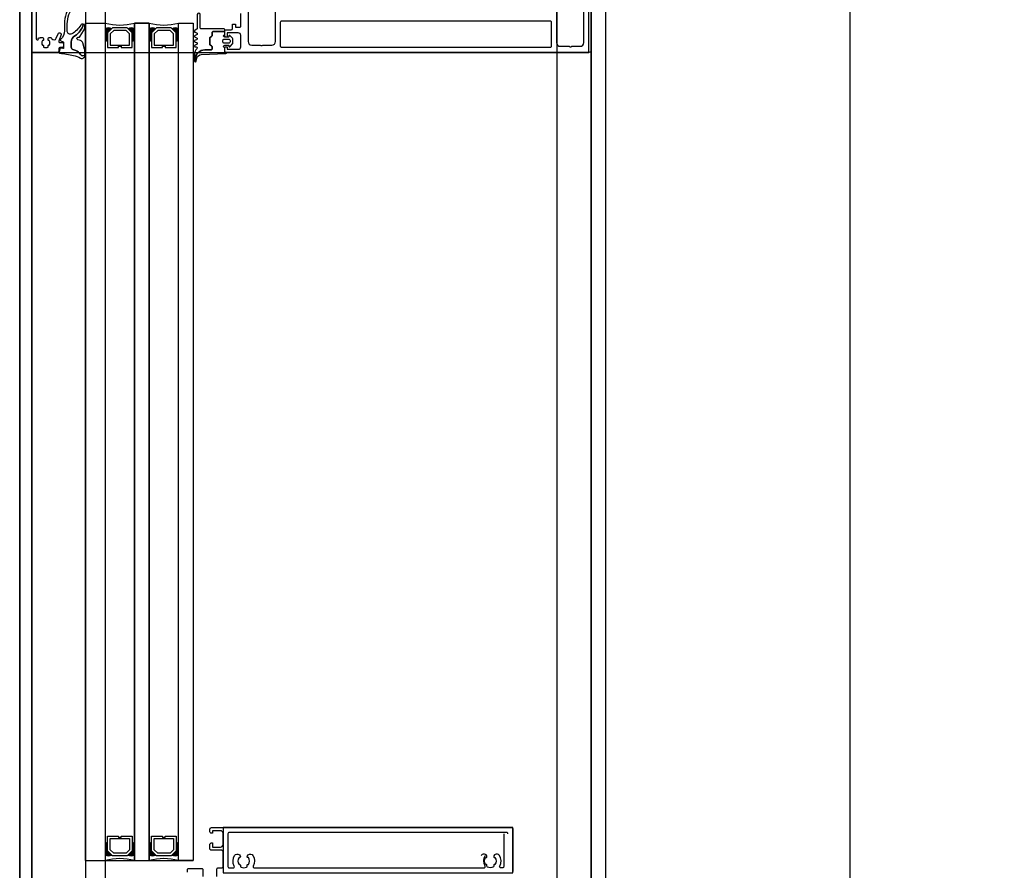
# Model space of a CAD drawing. Header units: millimetres. Extents: x 373037 to 682063, y 76092 to 274210.
# Tile 141 of 256: x 655037 to 655440, y 260840 to 261188. Entities that reach past the tile are written whole.
import ezdxf

# ---------------------------------------------------------------- set-up
doc = ezdxf.new("R2010")
doc.units = ezdxf.units.MM
doc.header["$LTSCALE"] = 100
doc.linetypes.add('ČÁRKOVANÁ', pattern=[19.05, 12.7, -6.35])
doc.layers.get('0').update_dxf_attribs({"linetype": 'CONTINUOUS'})
doc.layers.add('PUDORYS', color=253, linetype='CONTINUOUS')

# ---------------------------------------------------------------- blocks, each defined once
blk = doc.blocks.new('284336')
for points in [[(-0.7, -9.6), (-10, -9.6, 0.414511), (-10.51, -10.11), (-10.51, -15.51, -1), (-11.69, -15.51), (-11.69, -9.6), (-12.69, -8.95, -0.668884), (-12.6, -8.23), (-11.99, -8.01, 0.766384), (-11.99, -7.21), (-12.6, -6.99, -0.76831), (-12.6, -6.23), (-11.99, -6.01, 0.766384), (-11.99, -5.21), (-12.6, -4.99, -0.76831), (-12.6, -4.23), (-11.99, -4.01, 0.766384), (-11.99, -3.21), (-12.6, -2.99, -0.877523), (-12.5, -2.22), (-12.1, -2.22, 0.698129), (-11.83, -1.5, -0.220231), (-12.89, 0.78), (-12.89, 3.45, -0.157143), (-12.82, 3.68), (-12.69, 3.42, -0.067482), (-12.48, 2.53, 0.393136), (-8.66, -1.02), (-6.1, -1.02, -0.414214), (-5.61, -1.51), (-5.61, -2.22, -0.267949), (-5.85, -2.65), (-6.35, -2.93, 0.267949), (-6.61, -3.38), (-6.61, -5.84, 0.267949), (-6.35, -6.29), (-5.85, -6.57, -0.267949), (-5.61, -7), (-5.61, -8.11, 0.414215), (-5.1, -8.62), (-0.41, -8.62), (-0.41, -9.31, -0.414212), (-0.7, -9.6)], [(-0.41, 0), (-0.41, -2, 0.990243), (-0.4, -3.02), (0.9, -3.02, 0.414214), (1.21, -2.71), (1.21, -2.61, -0.668123), (1.71, -2.4), (2.75, -3.45, -0.199004), (2.89, -3.79), (2.89, -5.43, -0.199038), (2.75, -5.77), (1.71, -6.82, -0.668191), (1.21, -6.61), (1.21, -6.51, 0.414214), (0.9, -6.2), (-0.4, -6.2, 0.990269), (-0.41, -7.22), (-0.41, -8.6), (-5.1, -8.6, -0.414215), (-5.59, -8.11), (-5.59, -7, 0.267949), (-5.84, -6.56), (-6.34, -6.27, -0.267949), (-6.59, -5.84), (-6.59, -3.38, -0.267949), (-6.34, -2.95), (-5.84, -2.66, 0.267949), (-5.59, -2.22), (-5.59, -1.51, 0.414214), (-6.1, -1), (-8.66, -1, -0.393156), (-12.46, 2.53, 0.067572), (-12.67, 3.43), (-12.8, 3.7, -0.637545), (-12.12, 3.53), (-11.92, 2.53, 0.344315), (-10.06, 0.91), (0, 0.38, -0.406913), (0.39, 0), (-0.41, 0)], [(1.7, -4.31, 0.414235), (1.2, -3.81), (-0.7, -3.81, 0.414214), (-1.2, -4.31), (-1.2, -4.91, 0.414214), (-0.7, -5.41), (1.2, -5.41, 0.414235), (1.7, -4.91), (1.7, -4.31)]]:
    blk.add_lwpolyline(points, format="xyb", close=True)
blk = doc.blocks.new('433270')
blk.add_lwpolyline([(1, 0, 0.414364), (0, -1), (0, -1.4, 0.255924), (0.23, -1.83, -0.547723), (0.23, -3.17, 0.255924), (0, -3.6), (0, -14.6, 0.414214), (0.3, -14.9), (1.2, -14.9, 0.414214), (1.7, -14.4), (1.7, -10.3, -0.414214), (2, -10), (6, -10, 0.414248), (7, -9), (7, -7.7, 0.414179), (6.5, -7.2), (5.7, -7.2, 0.414232), (5.4, -7.5), (5.4, -8.2, -0.414198), (5.1, -8.5), (2.8, -8.5, -0.414204), (1.8, -7.5), (1.8, -4.49, -0.147432), (1.97, -3.94, 0.147461), (2.4, -2.5), (2.4, -2.3, -0.414214), (2.9, -1.8), (21.87, -1.8, -0.668178), (22.22, -2.65), (22.16, -2.72, 1), (21.59, -3.29), (21.52, -3.35, 0.198912), (21.38, -3.71), (21.38, -4.05, 0.414214), (22.08, -4.75), (22.38, -4.75, 0.576988), (22.64, -4.3, -0.311246), (24.56, -4.3, 0.576988), (24.82, -4.75), (25.3, -4.75, -0.260065), (25.3, -6.65), (24.82, -6.65, 0.576988), (24.56, -7.1, -0.311246), (22.64, -7.1, 0.576988), (22.38, -6.65), (22.08, -6.65, 0.414214), (21.38, -7.35), (21.38, -7.61, 0.267949), (21.63, -8.04), (21.89, -8.2, -0.637047), (21.73, -10), (19.83, -10.7, 0.315299), (19.5, -11.17), (19.5, -11.49, 0.520567), (20.17, -11.96), (22.83, -10.99, -0.520567), (23.5, -11.46), (23.5, -12.5, 0.414062), (24, -13), (25, -13, 0.414186), (25.5, -12.5), (25.5, -11.5, -0.414182), (26, -11), (27, -11, 0.414214), (27.5, -10.5), (27.5, -0.5, 0.414214), (27, 0), (1, 0)], format="xyb", close=True)
blk = doc.blocks.new('284325')
for points in [[(0.84, -5.23, -0.560316), (0.94, -4.73), (1.94, -4.36, 0.3153), (2.14, -4.08), (2.14, -1.89, 0.451558), (1.8, -1.59), (0.9, -1.7, -0.399586), (0.57, -1.46), (0.3, -0.07, -0.415977), (0.53, 0.29, 0.024107), (6.15, 1.24, 0.076636), (8.99, 2.34, -0.577615), (10.79, 1.3), (10.02, 1.37, 0.283171), (9.08, 0.9, -0.168429), (7.07, -0.74), (5.9, -1.16, 0.315302), (5.24, -2.1), (5.24, -4.21, 0.269719), (6.76, -6.82, -0.194797), (10.18, -11.53, -0.342663), (9.17, -11.17, 0.119207), (5.43, -7.59, 0.578571), (3.63, -8.62), (3.63, -11.77, 0.176415), (6.16, -18.72, -1), (5.24, -19.49, -0.176415), (2.43, -11.77), (2.43, -8.89, 0.208286), (0.84, -5.23)], [(8.95, -6.65), (10.32, -8.78, -0.134555), (10.79, -10.63, -0.339795), (10.19, -11.53, 0.194788), (6.76, -6.81, -0.269736), (5.25, -4.21), (5.25, -2.1, -0.315302), (5.9, -1.17), (7.07, -0.74, 0.168429), (9.09, 0.89, -0.283167), (10.01, 1.36), (10.79, 1.29), (10.79, -0.74, -0.070852), (10.71, -1.3), (9.95, -3.93, -0.241839), (9.08, -4.83), (7.93, -5.22, 0.836024), (8.08, -6.19), (8.11, -6.19, -0.255349), (8.95, -6.65)]]:
    blk.add_lwpolyline(points, format="xyb", close=True)

msp = doc.modelspace()

# ---------------------------------------------------------------- linework, layer by layer
at = {"layer": 'PUDORYS', "color": 252, "true_color": 0x939598}
for p, q in [((655063.64, 261186.65), (655071.64, 261186.65)), ((655063.64, 261186.65), (655071.64, 261186.65)), ((655063.64, 260843.66), (655063.64, 261186.65)), ((655071.64, 261186.65), (655071.64, 260843.66)), ((655083.64, 261186.65), (655089.64, 261186.65)), ((655083.64, 261186.65), (655089.64, 261186.65)), ((655083.64, 260843.66), (655083.64, 261186.65)), ((655089.64, 261186.65), (655089.64, 260843.66)), ((655101.64, 261186.65), (655107.64, 261186.65)), ((655101.64, 261186.65), (655107.64, 261186.65)), ((655101.64, 260843.66), (655101.64, 261186.65)), ((655107.64, 261186.65), (655107.64, 260843.66)), ((655270.64, 261175.65), (655270.64, 259063.65)), ((655063.64, 260843.66), (655107.64, 260843.66))]:
    msp.add_line(p, q, dxfattribs=at)
at = {"layer": 'PUDORYS', "color": 252, "ltscale": 15, "true_color": 0x939598}
for points in [[(655036.64, 249592.15), (681616.64, 249592.15), (681616.64, 273272.15), (655036.64, 273272.15)], [(681611.64, 273267.15), (655041.64, 273267.15), (655041.64, 249597.15), (681611.64, 249597.15)], [(655063.64, 249619.15), (681589.64, 249619.15), (681589.64, 273245.15), (655063.64, 273245.15)], [(681581.64, 273237.15), (655071.64, 273237.15), (655071.64, 249627.15), (681581.64, 249627.15)], [(655270.64, 273038.15), (681383.2, 273038.15), (681383.2, 249826.15), (655270.64, 249826.15)], [(681376.64, 249832.15), (655276.64, 249832.15), (655276.64, 273032.15), (681376.64, 273032.15)], [(655041.64, 261174.65), (655269.64, 261174.65), (655269.64, 261239.65), (655041.64, 261239.65)], [(655083.64, 260843.66), (655089.64, 260843.66), (655089.64, 261186.65), (655083.64, 261186.65)], [(655101.64, 261186.65), (655107.64, 261186.65), (655107.64, 260843.66), (655101.64, 260843.66)], [(655238.56, 260838.66), (655238.56, 260857.16), (655119.89, 260857.16), (655119.89, 260838.66)]]:
    msp.add_lwpolyline(points, close=True, dxfattribs=at)
at = {"layer": 'PUDORYS', "color": 252, "linetype": 'ČÁRKOVANÁ', "ltscale": 5, "true_color": 0x939598}
for points in [[(681606.64, 249602.15), (655036.64, 249602.15), (655036.64, 273272.15), (681606.64, 273272.15)], [(681611.64, 249597.15), (655041.64, 249597.15), (655041.64, 273267.15), (681611.64, 273267.15)], [(681396.64, 249812.15), (655256.64, 249812.15), (655256.64, 273052.15), (681396.64, 273052.15)], [(681276.64, 249932.15), (655376.64, 249932.15), (655376.64, 272932.15), (681276.64, 272932.15)]]:
    msp.add_lwpolyline(points, close=True, dxfattribs=at)
at = {"layer": 'PUDORYS', "color": 252, "true_color": 0x939598}
for points in [[(681376.64, 249832.15), (655276.64, 249832.15), (655276.64, 273032.15), (681376.64, 273032.15)], [(655082.64, 261176.65), (655082.64, 261182.65), (655080.64, 261184.65), (655074.64, 261184.65), (655072.64, 261182.65), (655072.64, 261176.65), (655077.14, 261176.65), (655077.14, 261177.15), (655078.14, 261177.15), (655078.14, 261176.65)], [(655082.64, 261176.65), (655082.64, 261182.65), (655080.64, 261184.65), (655074.64, 261184.65), (655072.64, 261182.65), (655072.64, 261176.65), (655077.14, 261176.65), (655077.14, 261177.15), (655078.14, 261177.15), (655078.14, 261176.65)], [(655073.64, 261177.65), (655081.64, 261177.65), (655081.64, 261182.24), (655080.22, 261183.65), (655075.19, 261183.65), (655073.64, 261182.24)], [(655073.64, 261177.65), (655081.64, 261177.65), (655081.64, 261182.24), (655080.22, 261183.65), (655075.19, 261183.65), (655073.64, 261182.24)], [(655100.64, 261176.65), (655100.64, 261182.65), (655098.64, 261184.65), (655092.64, 261184.65), (655090.64, 261182.65), (655090.64, 261176.65), (655095.14, 261176.65), (655095.14, 261177.15), (655096.14, 261177.15), (655096.14, 261176.65)], [(655100.64, 261176.65), (655100.64, 261182.65), (655098.64, 261184.65), (655092.64, 261184.65), (655090.64, 261182.65), (655090.64, 261176.65), (655095.14, 261176.65), (655095.14, 261177.15), (655096.14, 261177.15), (655096.14, 261176.65)], [(655091.64, 261177.65), (655099.64, 261177.65), (655099.64, 261182.24), (655098.22, 261183.65), (655093.19, 261183.65), (655091.64, 261182.24)], [(655091.64, 261177.65), (655099.64, 261177.65), (655099.64, 261182.24), (655098.22, 261183.65), (655093.19, 261183.65), (655091.64, 261182.24)], [(655082.64, 260853.66), (655082.64, 260847.66), (655080.64, 260845.66), (655074.64, 260845.66), (655072.64, 260847.66), (655072.64, 260853.66), (655077.14, 260853.66), (655077.14, 260853.16), (655078.14, 260853.16), (655078.14, 260853.66)], [(655073.64, 260852.66), (655081.64, 260852.66), (655081.64, 260848.07), (655080.22, 260846.66), (655075.19, 260846.66), (655073.64, 260848.07)], [(655100.64, 260853.66), (655100.64, 260847.66), (655098.64, 260845.66), (655092.64, 260845.66), (655090.64, 260847.66), (655090.64, 260853.66), (655095.14, 260853.66), (655095.14, 260853.16), (655096.14, 260853.16), (655096.14, 260853.66)], [(655091.64, 260852.66), (655099.64, 260852.66), (655099.64, 260848.07), (655098.22, 260846.66), (655093.19, 260846.66), (655091.64, 260848.07)]]:
    msp.add_lwpolyline(points, close=True, dxfattribs=at)
for points in [[(655270.64, 261201.15), (655270.64, 261175.65, -0.414214), (655269.64, 261174.65), (655269.64, 261174.65), (655121.14, 261174.65, -0.414214), (655120.64, 261175.15), (655120.64, 261176.45, -0.41422), (655121.14, 261176.95), (655121.64, 261176.95), (655121.64, 261175.95), (655126.14, 261175.95, 0.414214), (655127.14, 261176.95), (655127.14, 261181.65, 0.414214), (655126.14, 261182.65), (655121.64, 261182.65), (655121.64, 261180.95), (655121.14, 261180.95, -0.414201), (655120.64, 261181.45), (655120.64, 261183.45, -0.414214), (655121.14, 261183.95), (655123.28, 261183.95, 0.414214), (655123.78, 261184.45), (655123.78, 261186.25), (655125.03, 261186.25), (655125.03, 261185.05), (655126.84, 261185.05, 0.414214), (655127.14, 261185.35), (655127.14, 261190.65, 0.414167)], [(655270.64, 261201.15), (655270.64, 261175.65, -0.414214), (655269.64, 261174.65), (655269.64, 261174.65), (655121.14, 261174.65, -0.414214), (655120.64, 261175.15), (655120.64, 261176.45, -0.41422), (655121.14, 261176.95), (655121.64, 261176.95), (655121.64, 261175.95), (655126.14, 261175.95, 0.414214), (655127.14, 261176.95), (655127.14, 261181.65, 0.414214), (655126.14, 261182.65), (655121.64, 261182.65), (655121.64, 261180.95), (655121.14, 261180.95, -0.414201), (655120.64, 261181.45), (655120.64, 261183.45, -0.414214), (655121.14, 261183.95), (655123.28, 261183.95, 0.414214), (655123.78, 261184.45), (655123.78, 261186.25), (655125.03, 261186.25), (655125.03, 261185.05), (655126.84, 261185.05, 0.414214), (655127.14, 261185.35), (655127.14, 261190.65, 0.414167)], [(655130.14, 261197.51), (655130.14, 261179.15, 0.414214), (655131.64, 261177.65), (655135.14, 261177.65, 0.399985), (655136.14, 261177.65), (655139.84, 261177.65, 0.414214), (655141.34, 261179.15), (655141.34, 261197.51, -0.13165)], [(655130.14, 261197.51), (655130.14, 261179.15, 0.414214), (655131.64, 261177.65), (655135.14, 261177.65, 0.399985), (655136.14, 261177.65), (655139.84, 261177.65, 0.414214), (655141.34, 261179.15), (655141.34, 261197.51, -0.13165)], [(655256.44, 261197.5), (655256.44, 261178.65, 0.414232), (655257.94, 261177.15), (655261.65, 261177.15, 0.399985), (655262.65, 261177.15), (655266.14, 261177.15, 0.414232), (655267.64, 261178.65), (655267.64, 261197.5, -0.116937)], [(655256.44, 261197.5), (655256.44, 261178.65, 0.414232), (655257.94, 261177.15), (655261.65, 261177.15, 0.399985), (655262.65, 261177.15), (655266.14, 261177.15, 0.414232), (655267.64, 261178.65), (655267.64, 261197.5, -0.116937)], [(655117.39, 260837.16), (655117.39, 260840.16, -0.414214), (655117.89, 260840.66), (655119.39, 260840.66, 0.414214), (655119.89, 260841.16), (655119.89, 260847.36, 0.414214), (655119.39, 260847.86), (655115.05, 260847.86, -0.414214), (655114.55, 260848.36), (655114.55, 260850.36, -0.414201), (655115.05, 260850.86), (655115.55, 260850.86), (655115.55, 260849.16), (655118.89, 260849.16, 0.414214), (655119.89, 260850.16), (655119.89, 260854.86, 0.414214), (655118.89, 260855.86), (655115.55, 260855.86), (655115.55, 260854.86), (655115.05, 260854.86, -0.41422), (655114.55, 260855.36), (655114.55, 260856.66, -0.414214), (655115.05, 260857.16), (655238.06, 260857.16, -0.414214), (655238.56, 260856.66), (655238.56, 260839.16, -0.414214)], [(655236.56, 260854.66, 0.414214), (655236.06, 260855.16), (655122.39, 260855.16, 0.414214), (655121.89, 260854.66), (655121.89, 260841.16, 0.414214), (655122.39, 260840.66), (655124.06, 260840.66, 0.565741), (655124.5, 260841.4, -0.267763), (655124.65, 260845.79, -0.258777), (655125.5, 260846.26), (655125.99, 260846.26, -0.414214), (655126.99, 260845.26), (655126.99, 260845.16, -0.64518), (655126.49, 260844.93, 0.341732), (655126.49, 260842, -0.64518), (655126.99, 260841.77), (655126.99, 260841.4, 0.298217), (655127.29, 260840.94, 0.208712), (655129.49, 260840.94, 0.298217), (655129.79, 260841.4), (655129.79, 260841.77, -0.64518), (655130.28, 260842, 0.341732), (655130.28, 260844.93, -0.64518), (655129.79, 260845.16), (655129.79, 260845.26, -0.414214), (655130.79, 260846.26), (655131.27, 260846.26, -0.258777), (655132.12, 260845.79, -0.267763), (655132.27, 260841.4, 0.565741), (655132.71, 260840.66), (655226.74, 260840.66, 0.565741), (655227.18, 260841.4, -0.267763), (655227.33, 260845.79)], [(655234.81, 260854.66), (655234.81, 260841.16, -0.414214), (655234.31, 260840.66), (655233.65, 260840.66, -0.565741), (655233.21, 260841.4, 0.267763), (655233.05, 260845.79, 0.258777), (655232.2, 260846.26), (655231.72, 260846.26, 0.414214), (655230.72, 260845.26), (655230.72, 260845.16, 0.64518), (655231.22, 260844.93, -0.341732), (655231.22, 260842, 0.64518), (655230.72, 260841.77), (655230.72, 260841.4, -0.298217), (655230.42, 260840.94, -0.208712), (655228.22, 260840.94, -0.298217), (655227.92, 260841.4), (655227.92, 260841.77, 0.64518), (655227.42, 260842, -0.341732), (655227.42, 260844.93, 0.64518), (655227.92, 260845.16), (655227.92, 260845.26, 0.414214), (655226.92, 260846.26), (655226.44, 260846.26, 0.258777), (655225.59, 260845.79)], [(655105.32, 260838.96), (655105.32, 260839.96, -0.414214), (655105.82, 260840.46), (655111.12, 260840.46, -0.414214), (655111.62, 260839.96), (655111.62, 260837.16, 0.414214)]]:
    msp.add_lwpolyline(points, format="xyb", dxfattribs=at)
msp.add_lwpolyline([(655143.84, 261176.75), (655253.94, 261176.75, 0.414214), (655254.44, 261177.25), (655254.44, 261186.95, 0.414214), (655253.94, 261187.45), (655143.84, 261187.45, 0.414214), (655143.34, 261186.95), (655143.34, 261177.25, 0.414214), (655143.84, 261176.75)], format="xyb", close=True, dxfattribs=at)
msp.add_lwpolyline([(655143.84, 261176.75), (655253.94, 261176.75, 0.414214), (655254.44, 261177.25), (655254.44, 261186.95, 0.414214), (655253.94, 261187.45), (655143.84, 261187.45, 0.414214), (655143.34, 261186.95), (655143.34, 261177.25, 0.414214), (655143.84, 261176.75)], format="xyb", close=True, dxfattribs=at)
for centre, radius, start, end in [((655077.64, 261208.55), 22.7, 254.6728, 285.3272), ((655077.64, 261208.55), 22.7, 254.6728, 285.3272), ((655072.99, 261181.1), 3.55, 67.2938, 112.409), ((655072.99, 261181.1), 3.55, 67.2938, 112.409), ((655072.88, 261181.47), 2.9, 65.3067, 115.2952), ((655072.88, 261181.47), 2.9, 65.3067, 115.2952), ((655072.71, 261181.82), 2.25, 61.5273, 118.4028), ((655072.71, 261181.82), 2.25, 61.5273, 118.4028), ((655072.56, 261182.06), 1.71, 57.2949, 122.6857), ((655072.56, 261182.06), 1.71, 57.2949, 122.6857), ((655072.42, 261182.22), 1.26, 51.9656, 128.4996), ((655072.42, 261182.22), 1.26, 51.9656, 128.4996), ((655072.28, 261182.31), 0.879, 43.9949, 136.4964), ((655072.28, 261182.31), 0.879, 43.9949, 136.4964), ((655082.29, 261181.1), 3.55, 67.591, 112.7062), ((655082.29, 261181.1), 3.55, 67.591, 112.7062), ((655082.4, 261181.47), 2.9, 64.7048, 114.6933), ((655082.4, 261181.47), 2.9, 64.7048, 114.6933), ((655082.57, 261181.82), 2.25, 61.5972, 118.4727), ((655082.57, 261181.82), 2.25, 61.5972, 118.4727), ((655082.71, 261182.06), 1.71, 57.3143, 122.7051), ((655082.71, 261182.06), 1.71, 57.3143, 122.7051), ((655082.85, 261182.22), 1.26, 51.5004, 128.0344), ((655082.85, 261182.22), 1.26, 51.5004, 128.0344), ((655083, 261182.31), 0.879, 43.5036, 136.0051), ((655083, 261182.31), 0.879, 43.5036, 136.0051), ((655095.64, 261208.55), 22.7, 254.6728, 285.3272), ((655095.64, 261208.55), 22.7, 254.6728, 285.3272), ((655090.99, 261181.1), 3.55, 67.2938, 112.409), ((655090.99, 261181.1), 3.55, 67.2938, 112.409), ((655090.88, 261181.47), 2.9, 65.3067, 115.2952), ((655090.88, 261181.47), 2.9, 65.3067, 115.2952), ((655090.71, 261181.82), 2.25, 61.5273, 118.4028), ((655090.71, 261181.82), 2.25, 61.5273, 118.4028), ((655090.56, 261182.06), 1.71, 57.2949, 122.6857), ((655090.56, 261182.06), 1.71, 57.2949, 122.6857), ((655090.42, 261182.22), 1.26, 51.9656, 128.4996), ((655090.42, 261182.22), 1.26, 51.9656, 128.4996), ((655090.28, 261182.31), 0.879, 43.9949, 136.4964), ((655090.28, 261182.31), 0.879, 43.9949, 136.4964), ((655100.29, 261181.1), 3.55, 67.591, 112.7062), ((655100.29, 261181.1), 3.55, 67.591, 112.7062), ((655100.4, 261181.47), 2.9, 64.7048, 114.6933), ((655100.4, 261181.47), 2.9, 64.7048, 114.6933), ((655100.57, 261181.82), 2.25, 61.5972, 118.4727), ((655100.57, 261181.82), 2.25, 61.5972, 118.4727), ((655100.71, 261182.06), 1.71, 57.3143, 122.7051), ((655100.71, 261182.06), 1.71, 57.3143, 122.7051), ((655100.85, 261182.22), 1.26, 51.5004, 128.0344), ((655100.85, 261182.22), 1.26, 51.5004, 128.0344), ((655101, 261182.31), 0.879, 43.5036, 136.0051), ((655101, 261182.31), 0.879, 43.5036, 136.0051), ((655072.14, 261182.3), 0.596, 33.0366, 146.9634), ((655072.14, 261182.3), 0.596, 33.0366, 146.9634), ((655072.14, 261182.01), 0.596, 33.0366, 146.9634), ((655072.14, 261182.01), 0.596, 33.0366, 146.9634), ((655072.14, 261181.72), 0.596, 33.0366, 146.9634), ((655072.14, 261181.72), 0.596, 33.0366, 146.9634), ((655072.14, 261181.42), 0.596, 33.0366, 146.9634), ((655072.14, 261181.42), 0.596, 33.0366, 146.9634), ((655072.14, 261181.13), 0.596, 33.0366, 146.9634), ((655072.14, 261181.13), 0.596, 33.0366, 146.9634), ((655072.14, 261180.84), 0.596, 33.0366, 146.9634), ((655072.14, 261180.84), 0.596, 33.0366, 146.9634), ((655072.14, 261180.55), 0.596, 33.0366, 146.9634), ((655072.14, 261180.55), 0.596, 33.0366, 146.9634), ((655072.14, 261180.25), 0.596, 33.0366, 146.9634), ((655072.14, 261180.25), 0.596, 33.0366, 146.9634), ((655072.14, 261179.96), 0.596, 33.0366, 146.9634), ((655072.14, 261179.96), 0.596, 33.0366, 146.9634), ((655072.14, 261179.67), 0.596, 33.0366, 146.9634), ((655072.14, 261179.67), 0.596, 33.0366, 146.9634), ((655072.14, 261179.38), 0.596, 33.0366, 146.9634), ((655072.14, 261179.38), 0.596, 33.0366, 146.9634), ((655072.14, 261179.08), 0.596, 33.0366, 146.9634), ((655072.14, 261179.08), 0.596, 33.0366, 146.9634), ((655072.14, 261178.79), 0.596, 33.0366, 146.9634), ((655072.14, 261178.79), 0.596, 33.0366, 146.9634), ((655083.14, 261182.3), 0.596, 33.0366, 146.9634), ((655083.14, 261182.3), 0.596, 33.0366, 146.9634), ((655083.14, 261182.01), 0.596, 33.0366, 146.9634), ((655083.14, 261182.01), 0.596, 33.0366, 146.9634), ((655083.14, 261181.72), 0.596, 33.0366, 146.9634), ((655083.14, 261181.72), 0.596, 33.0366, 146.9634), ((655083.14, 261181.42), 0.596, 33.0366, 146.9634), ((655083.14, 261181.42), 0.596, 33.0366, 146.9634), ((655083.14, 261181.13), 0.596, 33.0366, 146.9634), ((655083.14, 261181.13), 0.596, 33.0366, 146.9634), ((655083.14, 261180.84), 0.596, 33.0366, 146.9634), ((655083.14, 261180.84), 0.596, 33.0366, 146.9634), ((655083.14, 261180.55), 0.596, 33.0366, 146.9634), ((655083.14, 261180.55), 0.596, 33.0366, 146.9634), ((655083.14, 261180.25), 0.596, 33.0366, 146.9634), ((655083.14, 261180.25), 0.596, 33.0366, 146.9634), ((655083.14, 261179.96), 0.596, 33.0366, 146.9634), ((655083.14, 261179.96), 0.596, 33.0366, 146.9634), ((655083.14, 261179.67), 0.596, 33.0366, 146.9634), ((655083.14, 261179.67), 0.596, 33.0366, 146.9634), ((655083.14, 261179.38), 0.596, 33.0366, 146.9634), ((655083.14, 261179.38), 0.596, 33.0366, 146.9634), ((655083.14, 261179.08), 0.596, 33.0366, 146.9634), ((655083.14, 261179.08), 0.596, 33.0366, 146.9634), ((655083.14, 261178.79), 0.596, 33.0366, 146.9634), ((655083.14, 261178.79), 0.596, 33.0366, 146.9634), ((655090.14, 261182.3), 0.596, 33.0366, 146.9634), ((655090.14, 261182.3), 0.596, 33.0366, 146.9634), ((655090.14, 261182.01), 0.596, 33.0366, 146.9634), ((655090.14, 261182.01), 0.596, 33.0366, 146.9634), ((655090.14, 261181.72), 0.596, 33.0366, 146.9634), ((655090.14, 261181.72), 0.596, 33.0366, 146.9634), ((655090.14, 261181.42), 0.596, 33.0366, 146.9634), ((655090.14, 261181.42), 0.596, 33.0366, 146.9634), ((655090.14, 261181.13), 0.596, 33.0366, 146.9634), ((655090.14, 261181.13), 0.596, 33.0366, 146.9634), ((655090.14, 261180.84), 0.596, 33.0366, 146.9634), ((655090.14, 261180.84), 0.596, 33.0366, 146.9634), ((655090.14, 261180.55), 0.596, 33.0366, 146.9634), ((655090.14, 261180.55), 0.596, 33.0366, 146.9634), ((655090.14, 261180.25), 0.596, 33.0366, 146.9634), ((655090.14, 261180.25), 0.596, 33.0366, 146.9634), ((655090.14, 261179.96), 0.596, 33.0366, 146.9634), ((655090.14, 261179.96), 0.596, 33.0366, 146.9634), ((655090.14, 261179.67), 0.596, 33.0366, 146.9634), ((655090.14, 261179.67), 0.596, 33.0366, 146.9634), ((655090.14, 261179.38), 0.596, 33.0366, 146.9634), ((655090.14, 261179.38), 0.596, 33.0366, 146.9634), ((655090.14, 261179.08), 0.596, 33.0366, 146.9634), ((655090.14, 261179.08), 0.596, 33.0366, 146.9634), ((655090.14, 261178.79), 0.596, 33.0366, 146.9634), ((655090.14, 261178.79), 0.596, 33.0366, 146.9634), ((655101.14, 261182.3), 0.596, 33.0366, 146.9634), ((655101.14, 261182.3), 0.596, 33.0366, 146.9634), ((655101.14, 261182.01), 0.596, 33.0366, 146.9634), ((655101.14, 261182.01), 0.596, 33.0366, 146.9634), ((655101.14, 261181.72), 0.596, 33.0366, 146.9634), ((655101.14, 261181.72), 0.596, 33.0366, 146.9634), ((655101.14, 261181.42), 0.596, 33.0366, 146.9634), ((655101.14, 261181.42), 0.596, 33.0366, 146.9634), ((655101.14, 261181.13), 0.596, 33.0366, 146.9634), ((655101.14, 261181.13), 0.596, 33.0366, 146.9634), ((655101.14, 261180.84), 0.596, 33.0366, 146.9634), ((655101.14, 261180.84), 0.596, 33.0366, 146.9634), ((655101.14, 261180.55), 0.596, 33.0366, 146.9634), ((655101.14, 261180.55), 0.596, 33.0366, 146.9634), ((655101.14, 261180.25), 0.596, 33.0366, 146.9634), ((655101.14, 261180.25), 0.596, 33.0366, 146.9634), ((655101.14, 261179.96), 0.596, 33.0366, 146.9634), ((655101.14, 261179.96), 0.596, 33.0366, 146.9634), ((655101.14, 261179.67), 0.596, 33.0366, 146.9634), ((655101.14, 261179.67), 0.596, 33.0366, 146.9634), ((655101.14, 261179.38), 0.596, 33.0366, 146.9634), ((655101.14, 261179.38), 0.596, 33.0366, 146.9634), ((655101.14, 261179.08), 0.596, 33.0366, 146.9634), ((655101.14, 261179.08), 0.596, 33.0366, 146.9634), ((655101.14, 261178.79), 0.596, 33.0366, 146.9634), ((655101.14, 261178.79), 0.596, 33.0366, 146.9634), ((655072.14, 260851.52), 0.596, 213.0366, 326.9634), ((655072.14, 260851.23), 0.596, 213.0366, 326.9634), ((655072.14, 260850.94), 0.596, 213.0366, 326.9634), ((655072.14, 260850.65), 0.596, 213.0366, 326.9634), ((655072.14, 260850.35), 0.596, 213.0366, 326.9634), ((655072.14, 260850.06), 0.596, 213.0366, 326.9634), ((655072.14, 260849.77), 0.596, 213.0366, 326.9634), ((655072.14, 260849.48), 0.596, 213.0366, 326.9634), ((655072.14, 260849.18), 0.596, 213.0366, 326.9634), ((655072.14, 260848.89), 0.596, 213.0366, 326.9634), ((655083.14, 260851.52), 0.596, 213.0366, 326.9634), ((655083.14, 260851.23), 0.596, 213.0366, 326.9634), ((655083.14, 260850.94), 0.596, 213.0366, 326.9634), ((655083.14, 260850.65), 0.596, 213.0366, 326.9634), ((655083.14, 260850.35), 0.596, 213.0366, 326.9634), ((655083.14, 260850.06), 0.596, 213.0366, 326.9634), ((655083.14, 260849.77), 0.596, 213.0366, 326.9634), ((655083.14, 260849.48), 0.596, 213.0366, 326.9634), ((655083.14, 260849.18), 0.596, 213.0366, 326.9634), ((655083.14, 260848.89), 0.596, 213.0366, 326.9634), ((655090.14, 260851.52), 0.596, 213.0366, 326.9634), ((655090.14, 260851.23), 0.596, 213.0366, 326.9634), ((655090.14, 260850.94), 0.596, 213.0366, 326.9634), ((655090.14, 260850.65), 0.596, 213.0366, 326.9634), ((655090.14, 260850.35), 0.596, 213.0366, 326.9634), ((655090.14, 260850.06), 0.596, 213.0366, 326.9634), ((655090.14, 260849.77), 0.596, 213.0366, 326.9634), ((655090.14, 260849.48), 0.596, 213.0366, 326.9634), ((655090.14, 260849.18), 0.596, 213.0366, 326.9634), ((655090.14, 260848.89), 0.596, 213.0366, 326.9634), ((655101.14, 260851.52), 0.596, 213.0366, 326.9634), ((655101.14, 260851.23), 0.596, 213.0366, 326.9634), ((655101.14, 260850.94), 0.596, 213.0366, 326.9634), ((655101.14, 260850.65), 0.596, 213.0366, 326.9634), ((655101.14, 260850.35), 0.596, 213.0366, 326.9634), ((655101.14, 260850.06), 0.596, 213.0366, 326.9634), ((655101.14, 260849.77), 0.596, 213.0366, 326.9634), ((655101.14, 260849.48), 0.596, 213.0366, 326.9634), ((655101.14, 260849.18), 0.596, 213.0366, 326.9634), ((655101.14, 260848.89), 0.596, 213.0366, 326.9634), ((655072.14, 260848.6), 0.596, 213.0366, 326.9634), ((655072.14, 260848.31), 0.596, 213.0366, 326.9634), ((655072.14, 260848.01), 0.596, 213.0366, 326.9634), ((655072.28, 260848), 0.879, 223.5036, 316.0051), ((655072.42, 260848.09), 1.26, 231.5004, 308.0344), ((655072.56, 260848.25), 1.71, 237.3143, 302.7051), ((655072.71, 260848.5), 2.25, 241.5972, 298.4727), ((655072.88, 260848.84), 2.9, 244.7048, 294.6933), ((655072.99, 260849.21), 3.55, 247.591, 292.7062), ((655077.64, 260821.77), 22.7, 74.6728, 105.3272), ((655082.29, 260849.21), 3.55, 247.2938, 292.409), ((655082.4, 260848.84), 2.9, 245.3067, 295.2952), ((655082.57, 260848.5), 2.25, 241.5273, 298.4028), ((655082.71, 260848.25), 1.71, 237.2949, 302.6857), ((655082.85, 260848.09), 1.26, 231.9656, 308.4996), ((655083, 260848), 0.879, 223.9949, 316.4964), ((655083.14, 260848.6), 0.596, 213.0366, 326.9634), ((655083.14, 260848.31), 0.596, 213.0366, 326.9634), ((655083.14, 260848.01), 0.596, 213.0366, 326.9634), ((655090.14, 260848.6), 0.596, 213.0366, 326.9634), ((655090.14, 260848.31), 0.596, 213.0366, 326.9634), ((655090.14, 260848.01), 0.596, 213.0366, 326.9634), ((655090.28, 260848), 0.879, 223.5036, 316.0051), ((655090.42, 260848.09), 1.26, 231.5004, 308.0344), ((655090.56, 260848.25), 1.71, 237.3143, 302.7051), ((655090.71, 260848.5), 2.25, 241.5972, 298.4727), ((655090.88, 260848.84), 2.9, 244.7048, 294.6933), ((655090.99, 260849.21), 3.55, 247.591, 292.7062), ((655095.64, 260821.77), 22.7, 74.6728, 105.3272), ((655100.29, 260849.21), 3.55, 247.2938, 292.409), ((655100.4, 260848.84), 2.9, 245.3067, 295.2952), ((655100.57, 260848.5), 2.25, 241.5273, 298.4028), ((655100.71, 260848.25), 1.71, 237.2949, 302.6857), ((655100.85, 260848.09), 1.26, 231.9656, 308.4996), ((655101, 260848), 0.879, 223.9949, 316.4964), ((655101.14, 260848.6), 0.596, 213.0366, 326.9634), ((655101.14, 260848.31), 0.596, 213.0366, 326.9634), ((655101.14, 260848.01), 0.596, 213.0366, 326.9634)]:
    msp.add_arc(centre, radius, start, end, dxfattribs=at)

# ---------------------------------------------------------------- block references
at = {"layer": 'PUDORYS', "color": 252, "true_color": 0x939598, "xscale": -1}
for name, p, rotation in [('433270', (655041.64, 261202.15), 90), ('433270', (655041.64, 261202.15), 90), ('284325', (655052.5, 261174.65), 180), ('284325', (655052.5, 261174.65), 180), ('284336', (655121.05, 261174.65), 180), ('284336', (655121.05, 261174.65), 180)]:
    msp.add_blockref(name, p, dxfattribs=dict(at, rotation=rotation))

doc.saveas('drawing.dxf')
